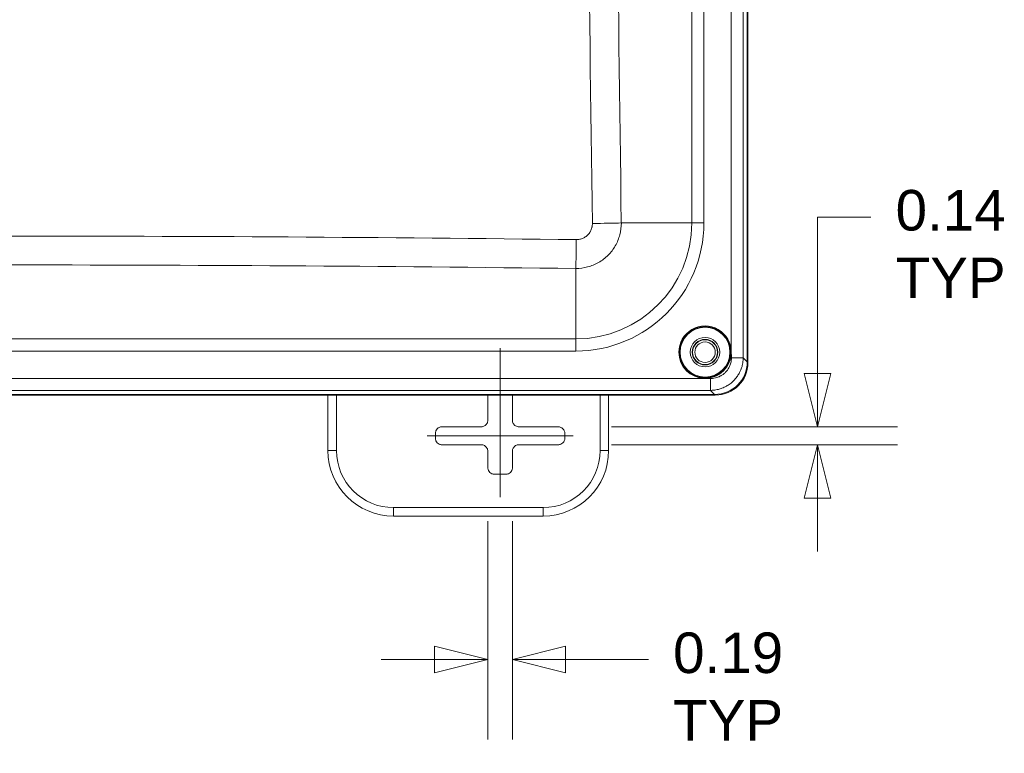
# Model space of a CAD drawing. Header units: inches. Extents: x 0 to 110, y 2 to 70.
# Tile 41 of 129: x 41.28 to 48.79, y 24.64 to 30.23. Entities that reach past the tile are written whole.
import ezdxf

# ---------------------------------------------------------------- set-up
doc = ezdxf.new("R2010")
doc.units = ezdxf.units.IN
doc.header["$LTSCALE"] = 3.25
doc.header["$MEASUREMENT"] = 0
doc.layers.add('Centerline (ANSI)', color=1, linetype='Continuous', lineweight=9, true_color=0xff0000)
for name, color, linetype, lineweight in [('Dimension (ANSI)', 7, 'Continuous', 9), ('Visible (ANSI)', 7, 'Continuous', 18), ('Visible Narrow (ANSI)', 7, 'Continuous', 5)]:
    doc.layers.add(name, color=color, linetype=linetype, lineweight=lineweight)
doc.styles.add('Note Text (ANSI)', font='arial.ttf')
doc.dimstyles.new('.XXX', dxfattribs={"dimscale": 3.25, "dimtxt": 0.095, "dimasz": 0.125, "dimexe": 0.1875, "dimexo": 0.125, "dimgap": 0.0625, "dimtad": 0, "dimtih": 1, "dimtoh": 1, "dimdec": 3, "dimrnd": 1e-08, "dimzin": 0, "dimdsep": 46, "dimtxsty": 'Note Text (ANSI)', "dimblk": 'Filled-1', "dimcen": 0.09, "dimdle": 0.45, "dimclrd": 256, "dimclre": 256, "dimclrt": 256, "dimadec": 0, "dimazin": 1, "dimtfac": 1.263158, "dimtofl": 0, "dimtmove": 0, "dimatfit": 3, "dimfxl": 1, "dimtolj": 1, "dimtzin": 4, "dimlwd": -1, "dimlwe": -1, "dimarcsym": 0})

# ---------------------------------------------------------------- blocks, each defined once
blk = doc.blocks.new('Filled-1')
at = {"color": 0}
for p, q in [((0, 0), (-1, 0.25)), ((-1, 0.25), (-1, -0.25)), ((-1, 0), (0, 0)), ((-1, -0.25), (0, 0))]:
    blk.add_line(p, q, dxfattribs=at)
at = {"color": 0, "flags": 128}
blk.add_lwpolyline([(-1, -0.25), (0, 0), (-1, 0.25), (-1, -0.25)], dxfattribs=at)
at = {"color": 0}
blk.add_solid([(-1, -0.25), (0, 0), (-1, 0.25), (-1, -0.25)], dxfattribs=at)
blk = doc.blocks.new('*D62')
at = {"layer": 'Defpoints', "color": 0, "transparency": 16777216}
for p in [(45.3917, 27.1297), (45.3917, 26.9928), (47.369, 26.9928)]:
    blk.add_point(p, dxfattribs=at)
at = {"layer": 'Dimension (ANSI)', "transparency": 16777216}
for p, q in [((47.369, 27.5359), (47.369, 28.729)), ((47.369, 28.729), (47.7753, 28.729)), ((45.7979, 27.1297), (47.9784, 27.1297)), ((45.7979, 26.9928), (47.9784, 26.9928)), ((47.369, 26.5865), (47.369, 26.1803))]:
    blk.add_line(p, q, dxfattribs=at)
at = {"layer": 'Dimension (ANSI)', "transparency": 16777216, "xscale": 0.40625, "yscale": 0.40625, "zscale": 0.40625}
for p, rotation in [((47.369, 27.1297), 270), ((47.369, 26.9928), 90)]:
    blk.add_blockref('Filled-1', p, dxfattribs=dict(at, rotation=rotation))
at = {"layer": 'Dimension (ANSI)', "transparency": 16777216, "insert": (48.3834, 28.9351), "char_height": 0.30875, "attachment_point": 2, "style": 'Note Text (ANSI)'}
blk.add_mtext('\\A1;\\fArial|b0|i0;0.14\\P\\fArial|b0|i0;TYP', dxfattribs=at)
blk = doc.blocks.new('*D63')
at = {"layer": 'Defpoints', "color": 0, "transparency": 16777216}
for p in [(44.8547, 26.8178), (45.0416, 26.8178), (44.8547, 25.3553)]:
    blk.add_point(p, dxfattribs=at)
at = {"layer": 'Dimension (ANSI)', "transparency": 16777216}
for p, q in [((44.8547, 26.4115), (44.8547, 24.7459)), ((45.0416, 26.4115), (45.0416, 24.7459)), ((44.4485, 25.3553), (44.0422, 25.3553)), ((45.4479, 25.3553), (46.0785, 25.3553))]:
    blk.add_line(p, q, dxfattribs=at)
at = {"layer": 'Dimension (ANSI)', "transparency": 16777216, "xscale": 0.40625, "yscale": 0.40625, "zscale": 0.40625}
blk.add_blockref('Filled-1', (44.8547, 25.3553), dxfattribs=at)
at = {"layer": 'Dimension (ANSI)', "transparency": 16777216, "xscale": 0.40625, "yscale": 0.40625, "zscale": 0.40625, "rotation": 180}
blk.add_blockref('Filled-1', (45.0416, 25.3553), dxfattribs=at)
at = {"layer": 'Dimension (ANSI)', "transparency": 16777216, "insert": (46.6867, 25.5614), "char_height": 0.30875, "attachment_point": 2, "style": 'Note Text (ANSI)'}
blk.add_mtext('\\A1;\\fArial|b0|i0;0.19\\P\\fArial|b0|i0;TYP', dxfattribs=at)

msp = doc.modelspace()

# ---------------------------------------------------------------- linework, layer by layer
at = {"layer": 'Centerline (ANSI)', "linetype": 'Continuous'}
for p, q in [((44.9482, 26.5925), (44.9482, 27.73)), ((44.3919, 27.0612), (45.5045, 27.0612))]:
    msp.add_line(p, q, dxfattribs=at)
at = {"layer": 'Visible (ANSI)'}
for p, q in [((46.8329, 30.6333), (46.8329, 27.6255)), ((46.8382, 27.6203), (46.8382, 30.6327)), ((35.6822, 27.3712), (46.5891, 27.3712)), ((46.5839, 27.3765), (35.6875, 27.3765)), ((43.6357, 27.3712), (43.6357, 26.9487)), ((44.8547, 27.1797), (44.8547, 27.3712)), ((45.0416, 27.3712), (45.0416, 27.1797)), ((45.7757, 26.9487), (45.7757, 27.3712)), ((44.5047, 27.1297), (44.8047, 27.1297)), ((45.0916, 27.1297), (45.3917, 27.1297)), ((44.4547, 27.0428), (44.4547, 27.0797)), ((45.4416, 27.0797), (45.4416, 27.0428)), ((44.8047, 26.9928), (44.5047, 26.9928)), ((45.3917, 26.9928), (45.0916, 26.9928)), ((44.8547, 26.8178), (44.8547, 26.9428)), ((45.0416, 26.9428), (45.0416, 26.8178)), ((44.9917, 26.7678), (44.9047, 26.7678)), ((44.1357, 26.4487), (45.2757, 26.4487))]:
    msp.add_line(p, q, dxfattribs=at)
for radius in [0.195, 0.1125, 0.0975, 0.095, 0.0781]:
    msp.add_circle((46.5107, 27.6987), radius, dxfattribs=at)
for centre, start, end in [((44.1357, 26.9487), 180, 270), ((45.2757, 26.9487), 270, 0)]:
    msp.add_arc(centre, 0.5, start, end, dxfattribs=at)
for centre in [(46.582, 27.6274), (46.5872, 27.6222)]:
    msp.add_ellipse(centre, major_axis=(0.1781, -0.1781), ratio=0.992433, start_param=5.501585, end_param=7.064785, dxfattribs=at)
for points, knots in [([(44.8047, 27.1297), (44.809, 27.1297), (44.8178, 27.1308), (44.83, 27.1359), (44.8405, 27.1439), (44.8486, 27.1544), (44.8536, 27.1666), (44.8547, 27.1754), (44.8547, 27.1797)], [0, 0, 0, 0, 0.164605, 0.333667, 0.500193, 0.666606, 0.835389, 1, 1, 1, 1]), ([(45.0416, 27.1797), (45.0416, 27.1754), (45.0428, 27.1666), (45.0478, 27.1544), (45.0559, 27.1439), (45.0664, 27.1359), (45.0786, 27.1308), (45.0873, 27.1297), (45.0916, 27.1297)], [0, 0, 0, 0, 0.164611, 0.333394, 0.499807, 0.666333, 0.835395, 1, 1, 1, 1]), ([(44.4547, 27.0797), (44.4547, 27.0832), (44.4551, 27.0866), (44.4566, 27.0934), (44.4577, 27.0968), (44.4616, 27.1055), (44.4651, 27.1107), (44.4737, 27.1194), (44.4789, 27.1228), (44.4877, 27.1267), (44.491, 27.1278), (44.4978, 27.1293), (44.5013, 27.1297), (44.5047, 27.1297)], [0.000001, 0.000001, 0.000001, 0.000001, 0.0264935, 0.0264935, 0.0529973, 0.0529973, 0.0996661, 0.0996661, 0.1463348, 0.1463348, 0.1728385, 0.1728385, 0.1993307, 0.1993307, 0.1993307, 0.1993307]), ([(45.3917, 27.1297), (45.3951, 27.1297), (45.3986, 27.1293), (45.4054, 27.1278), (45.4087, 27.1267), (45.4175, 27.1228), (45.4227, 27.1194), (45.4313, 27.1107), (45.4348, 27.1055), (45.4387, 27.0968), (45.4398, 27.0934), (45.4413, 27.0866), (45.4416, 27.0832), (45.4416, 27.0797)], [0.000001, 0.000001, 0.000001, 0.000001, 0.0264935, 0.0264935, 0.0529973, 0.0529973, 0.0996661, 0.0996661, 0.1463348, 0.1463348, 0.1728385, 0.1728385, 0.1993307, 0.1993307, 0.1993307, 0.1993307]), ([(44.5047, 26.9928), (44.5013, 26.9928), (44.4978, 26.9932), (44.491, 26.9946), (44.4877, 26.9957), (44.4789, 26.9996), (44.4737, 27.0031), (44.4651, 27.0117), (44.4616, 27.0169), (44.4577, 27.0257), (44.4566, 27.029), (44.4551, 27.0358), (44.4547, 27.0393), (44.4547, 27.0428)], [0.000001, 0.000001, 0.000001, 0.000001, 0.0264935, 0.0264935, 0.0529973, 0.0529973, 0.0996661, 0.0996661, 0.1463348, 0.1463348, 0.1728385, 0.1728385, 0.1993307, 0.1993307, 0.1993307, 0.1993307]), ([(45.4416, 27.0428), (45.4416, 27.0393), (45.4413, 27.0358), (45.4398, 27.029), (45.4387, 27.0257), (45.4348, 27.0169), (45.4313, 27.0117), (45.4227, 27.0031), (45.4175, 26.9996), (45.4087, 26.9957), (45.4054, 26.9946), (45.3986, 26.9932), (45.3951, 26.9928), (45.3917, 26.9928)], [0.000001, 0.000001, 0.000001, 0.000001, 0.0264935, 0.0264935, 0.0529973, 0.0529973, 0.0996661, 0.0996661, 0.1463348, 0.1463348, 0.1728385, 0.1728385, 0.1993307, 0.1993307, 0.1993307, 0.1993307]), ([(44.8547, 26.9428), (44.8547, 26.9471), (44.8536, 26.9558), (44.8486, 26.968), (44.8405, 26.9785), (44.83, 26.9866), (44.8178, 26.9916), (44.809, 26.9928), (44.8047, 26.9928)], [0, 0, 0, 0, 0.164611, 0.333394, 0.499807, 0.666333, 0.835395, 1, 1, 1, 1]), ([(45.0916, 26.9928), (45.0873, 26.9928), (45.0786, 26.9916), (45.0664, 26.9866), (45.0559, 26.9785), (45.0478, 26.968), (45.0428, 26.9558), (45.0416, 26.9471), (45.0416, 26.9428)], [0, 0, 0, 0, 0.164605, 0.333667, 0.500193, 0.666606, 0.835389, 1, 1, 1, 1]), ([(44.9047, 26.7678), (44.9013, 26.7678), (44.8978, 26.7682), (44.891, 26.7696), (44.8877, 26.7707), (44.8789, 26.7746), (44.8737, 26.7781), (44.8651, 26.7867), (44.8616, 26.7919), (44.8577, 26.8007), (44.8566, 26.804), (44.8551, 26.8108), (44.8547, 26.8143), (44.8547, 26.8178)], [0.000001, 0.000001, 0.000001, 0.000001, 0.0264935, 0.0264935, 0.0529973, 0.0529973, 0.0996661, 0.0996661, 0.1463348, 0.1463348, 0.1728385, 0.1728385, 0.1993307, 0.1993307, 0.1993307, 0.1993307]), ([(45.0416, 26.8178), (45.0416, 26.8143), (45.0413, 26.8108), (45.0398, 26.804), (45.0387, 26.8007), (45.0348, 26.7919), (45.0313, 26.7867), (45.0227, 26.7781), (45.0175, 26.7746), (45.0087, 26.7707), (45.0054, 26.7696), (44.9986, 26.7682), (44.9951, 26.7678), (44.9917, 26.7678)], [0.000001, 0.000001, 0.000001, 0.000001, 0.0264935, 0.0264935, 0.0529973, 0.0529973, 0.0996661, 0.0996661, 0.1463348, 0.1463348, 0.1728385, 0.1728385, 0.1993307, 0.1993307, 0.1993307, 0.1993307])]:
    msp.add_open_spline(points, degree=3, knots=knots, dxfattribs=at)
at = {"layer": 'Visible Narrow (ANSI)'}
for p, q in [((46.4101, 28.6842), (46.4101, 39.4632)), ((46.502, 28.6842), (46.502, 39.4632)), ((46.7107, 30.6382), (46.7107, 27.6987)), ((46.8016, 30.6359), (46.8016, 27.6568)), ((46.4101, 28.6842), (45.8725, 28.6842)), ((46.502, 28.6842), (46.4101, 28.6842)), ((45.8693, 28.6359), (45.8693, 28.6358)), ((45.5252, 27.7993), (45.5252, 28.3366)), ((45.5757, 28.3401), (45.5757, 28.3401)), ((36.7462, 27.7993), (45.5252, 27.7993)), ((45.5252, 27.7074), (45.5252, 27.7993)), ((36.7462, 27.7074), (45.5252, 27.7074)), ((46.712, 27.6568), (46.8016, 27.6568)), ((46.8016, 27.6568), (46.8329, 27.6255)), ((46.5098, 27.4978), (35.7599, 27.4978)), ((46.5526, 27.4974), (46.5098, 27.4978)), ((46.5526, 27.4974), (46.5526, 27.4078)), ((46.5526, 27.4078), (35.7188, 27.4078)), ((46.5526, 27.4078), (46.5839, 27.3765)), ((43.7007, 27.3712), (43.7007, 26.9487)), ((45.7107, 26.9487), (45.7107, 27.3712)), ((43.6357, 26.9487), (43.7007, 26.9487)), ((45.7757, 26.9487), (45.7107, 26.9487)), ((44.1357, 26.5137), (45.2757, 26.5137)), ((44.1357, 26.4487), (44.1357, 26.5137)), ((45.2757, 26.4487), (45.2757, 26.5137))]:
    msp.add_line(p, q, dxfattribs=at)
msp.add_circle((46.5107, 27.6987), 0.19, dxfattribs=at)
for centre, radius, start, end in [((45.5252, 28.6842), 0.9768, 270, 0), ((45.5252, 28.6842), 0.8849, 270, 0), ((46.5107, 27.6987), 0.2, 359.99096, 180), ((46.5107, 27.6987), 0.2, 180, 269.73092), ((46.5107, 27.6987), 0.2, 269.73092, 359.99096), ((44.1357, 26.9487), 0.435, 180, 270), ((45.2757, 26.9487), 0.435, 270, 0)]:
    msp.add_arc(centre, radius, start, end, dxfattribs=at)
for centre, major_axis, ratio, start_param, end_param in [((223.4655, 34.0737), (0, -251.5247), 0.707107, 4.690941, 4.733837), ((223.5294, 34.0737), (0, -251.3027), 0.707107, 4.690941, 4.733837), ((45.6476, 28.6842), (-0.318, -0.0048), 0.015165, 1.583115, 2.356086), ((41.1357, -148.7566), (-250.7972, 0), 0.707107, 4.69487, 4.729908), ((45.5252, 28.5615), (0.0039, 0.318), 0.012387, 3.927068, 4.697224), ((41.1357, -148.82), (-250.5757, 0), 0.707107, 4.69487, 4.729908)]:
    msp.add_ellipse(centre, major_axis=major_axis, ratio=ratio, start_param=start_param, end_param=end_param, dxfattribs=at)
for points, knots in [([(45.8725, 28.6842), (45.8726, 28.6539), (45.8649, 28.5931), (45.83, 28.5081), (45.7742, 28.4351), (45.7013, 28.3792), (45.6163, 28.3442), (45.5556, 28.3365), (45.5252, 28.3366)], [0, 0, 0, 0, 0.1666667, 0.3333333, 0.5, 0.6666667, 0.8333333, 1, 1, 1, 1]), ([(45.6516, 28.6795), (45.6517, 28.6706), (45.6509, 28.6619), (45.6488, 28.6515), (45.6484, 28.6496), (45.6455, 28.6384), (45.6419, 28.6292), (45.6368, 28.6197), (45.6363, 28.6188), (45.6306, 28.6086), (45.6241, 28.6), (45.6089, 28.5847), (45.6002, 28.578), (45.59, 28.5722), (45.5893, 28.5718), (45.5798, 28.5666), (45.5704, 28.5629), (45.5592, 28.56), (45.5575, 28.5596), (45.5471, 28.5574), (45.5382, 28.5565), (45.5291, 28.5566)], [0, 0, 0, 0, 0.136217, 0.136217, 0.166667, 0.166667, 0.31745, 0.31745, 0.333333, 0.333333, 0.49819, 0.49819, 0.666667, 0.666667, 0.678923, 0.678923, 0.833333, 0.833333, 0.860076, 0.860076, 1, 1, 1, 1]), ([(46.8016, 27.6568), (46.8016, 27.6504), (46.8014, 27.6439), (46.8008, 27.6373), (46.7998, 27.6241), (46.7976, 27.6105), (46.7941, 27.5967), (46.7921, 27.5887), (46.7897, 27.5805), (46.7867, 27.5725), (46.7822, 27.5599), (46.7765, 27.5473), (46.7697, 27.5353), (46.7648, 27.5265), (46.7592, 27.5179), (46.7532, 27.5096), (46.7456, 27.4993), (46.7372, 27.4896), (46.7281, 27.4805), (46.7199, 27.4724), (46.7112, 27.4648), (46.702, 27.4579), (46.6928, 27.451), (46.6832, 27.4447), (46.6733, 27.4392), (46.6623, 27.4332), (46.651, 27.428), (46.6397, 27.4237), (46.6305, 27.4202), (46.6213, 27.4174), (46.6121, 27.4151), (46.5996, 27.412), (46.5872, 27.41), (46.5751, 27.4089), (46.5675, 27.4082), (46.56, 27.4078), (46.5526, 27.4078)], [0, 0, 0, 0, 0.0553693, 0.0553693, 0.0553693, 0.1666667, 0.1666667, 0.1666667, 0.2318444, 0.2318444, 0.2318444, 0.3333333, 0.3333333, 0.3333333, 0.407507, 0.407507, 0.407507, 0.5, 0.5, 0.5, 0.5832905, 0.5832905, 0.5832905, 0.6666667, 0.6666667, 0.6666667, 0.75895, 0.75895, 0.75895, 0.8333333, 0.8333333, 0.8333333, 0.9354366, 0.9354366, 0.9354366, 1, 1, 1, 1]), ([(46.712, 27.6568), (46.712, 27.6527), (46.7118, 27.6485), (46.7115, 27.6443), (46.7108, 27.6358), (46.7095, 27.6271), (46.7073, 27.6183), (46.706, 27.6132), (46.7044, 27.6079), (46.7025, 27.6027), (46.6996, 27.5947), (46.696, 27.5866), (46.6917, 27.5789), (46.6885, 27.5732), (46.685, 27.5677), (46.6811, 27.5624), (46.6763, 27.5558), (46.6709, 27.5496), (46.6651, 27.5438), (46.6599, 27.5386), (46.6543, 27.5337), (46.6484, 27.5293), (46.6425, 27.5249), (46.6363, 27.5209), (46.63, 27.5174), (46.623, 27.5135), (46.6157, 27.5102), (46.6084, 27.5075), (46.6025, 27.5053), (46.5966, 27.5035), (46.5907, 27.502), (46.5827, 27.5001), (46.5748, 27.4988), (46.5671, 27.4981), (46.5622, 27.4977), (46.5574, 27.4974), (46.5526, 27.4974)], [0, 0, 0, 0, 0.0547253, 0.0547253, 0.0547253, 0.1666667, 0.1666667, 0.1666667, 0.2320901, 0.2320901, 0.2320901, 0.3333333, 0.3333333, 0.3333333, 0.4074237, 0.4074237, 0.4074237, 0.5, 0.5, 0.5, 0.5832417, 0.5832417, 0.5832417, 0.6666667, 0.6666667, 0.6666667, 0.758592, 0.758592, 0.758592, 0.8333333, 0.8333333, 0.8333333, 0.9360161, 0.9360161, 0.9360161, 1, 1, 1, 1])]:
    msp.add_open_spline(points, degree=3, knots=knots, dxfattribs=at)
msp.add_open_spline([(46.7107, 27.6987), (46.7107, 27.6847), (46.712, 27.6708), (46.712, 27.6568)], degree=3, dxfattribs=at)

# ---------------------------------------------------------------- dimensions: what is measured, and where the dimension line sits
at = {"layer": 'Dimension (ANSI)'}
for base, p1, p2, angle, override, picture, middle in [((47.369, 26.9928), (45.3917, 27.1297), (45.3917, 26.9928), 270, {"dimgap": 0.0625, "dimdec": 2, "dimtol": 0, "dimlim": 0, "dimtp": 0, "dimtm": 0, "dimtdec": 2, "dimatfit": 1, "dimtvp": -0.25}, '*D62', (48.3834, 28.729)), ((44.8547, 25.3553), (45.0416, 26.8178), (44.8547, 26.8178), 180, {"dimgap": 0.0625, "dimtih": 0, "dimtoh": 0, "dimdec": 2, "dimtol": 0, "dimlim": 0, "dimtp": 0, "dimtm": 0, "dimtdec": 2, "dimatfit": 1, "dimtvp": -0.25}, '*D63', (46.6867, 25.3553))]:
    dim = msp.add_linear_dim(base=base, p1=p1, p2=p2, angle=angle, text='\\fArial|b0|i0;<>\\P\\fArial|b0|i0;TYP', dimstyle='.XXX', override=override, dxfattribs=at)
    dim.commit()
    dim.dimension.update_dxf_attribs({"geometry": picture, "text_midpoint": middle, "dimtype": 160})

doc.saveas('drawing.dxf')
